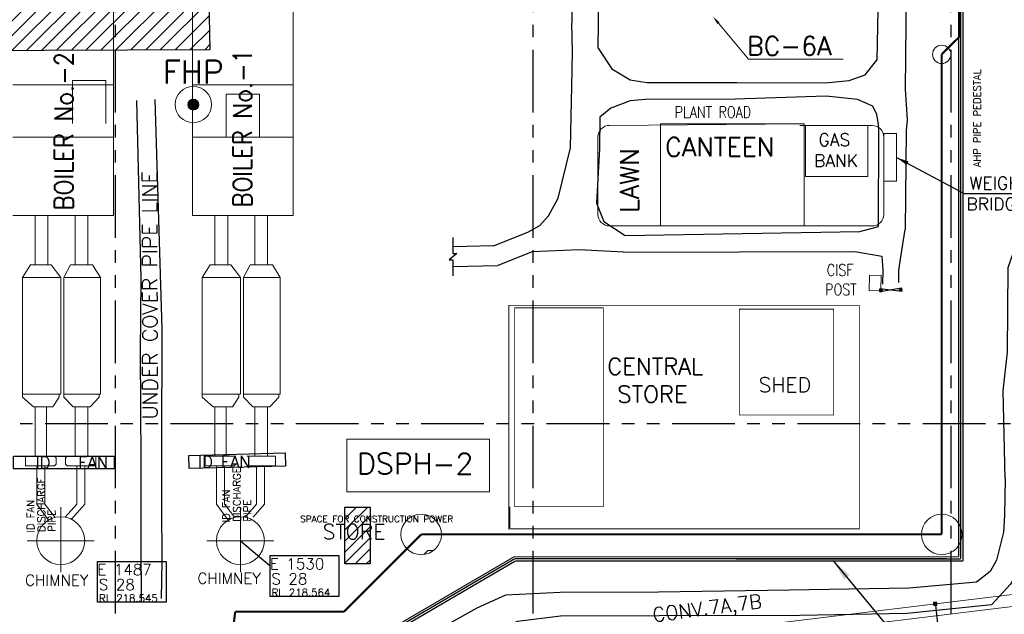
# Model space of a CAD drawing. Header units: inches. Extents: x -4968858 to -265257, y -220693 to 1871410.
# Tile 89 of 256: x -1829265 to -1593649, y 899215 to 1041607. Entities that reach past the tile are written whole.
import ezdxf

# ---------------------------------------------------------------- set-up
doc = ezdxf.new("R2010")
doc.units = ezdxf.units.IN
doc.header["$MEASUREMENT"] = 0
for name, pattern in [('CENTER', [2, 1.25, -0.25, 0.25, -0.25]), ('CONTINOUS', [0]), ('PHANTOM', [2.5, 1.25, -0.25, 0.25, -0.25, 0.25, -0.25])]:
    doc.linetypes.add(name, pattern=pattern)
doc.layers.add('01_RECOVERY WATER', color=15, linetype='Continuous', lineweight=13)
doc.layers.add('CEN', color=120, linetype='CENTER', lineweight=13)
for name, color, linetype in [('1', 1, 'Continuous'), ('12.BASLPIPE', 96, 'Continuous'), ('building', 7, 'Continuous'), ('ELE', 7, 'Continuous'), ('Existing Units', 253, 'Continuous'), ('Features', 8, 'Continuous'), ('garden', 84, 'Continuous'), ('GATE', 252, 'Continuous'), ('grid-20m', 53, 'Continuous'), ('PHASE-II', 7, 'Continuous'), ('text', 7, 'Continuous'), ('UNDER GROUND DRN', 7, 'Continuous')]:
    doc.layers.add(name, color=color, linetype=linetype)
doc.styles.add('ROMAND', font='romans.shx', dxfattribs={"height": 250})
doc.styles.add('ROMANS', font='romans.shx', dxfattribs={"width": 0.8})
doc.styles.add('ROMANT', font='ROMANT.SHX')
doc.styles.add('RS', font='romans.shx')
doc.styles.get("Standard").update_dxf_attribs({"font": 'romans.shx', "height": 1000})
doc.dimstyles.get("Standard").update_dxf_attribs({"dimtxt": 0.18, "dimasz": 0.18, "dimexe": 0.18, "dimexo": 0.0625, "dimgap": 0.09, "dimtad": 0, "dimtih": 1, "dimtoh": 1, "dimdec": 4, "dimzin": 0, "dimdsep": 46, "dimtxsty": 'Standard', "dimcen": 0.09, "dimadec": 0, "dimazin": 0, "dimtfac": 1, "dimtdec": 4, "dimtofl": 0, "dimtmove": 0, "dimatfit": 3, "dimfxl": 0, "dimtolj": 1, "dimtzin": 0, "dimarcsym": 0})

# ---------------------------------------------------------------- blocks, each defined once
blk = doc.blocks.new('PP')
at = {"layer": '1', "color": 150, "lineweight": 15, "const_width": 0.5}
for points in [[(1702.27009, 92.90009), (1702.27009, 101.90009)], [(1697.82009, 88.45009), (1702.27009, 92.90009)], [(1697.82009, -26.49991), (1697.82009, 88.45009)], [(1554.75009, -44.99991), (1573.25009, -26.49991)], [(1573.25009, -26.49991), (1697.82009, -26.49991)], [(1526.35009, -64.61991), (1528.75009, -44.99991)], [(1528.75009, -44.99991), (1554.75009, -44.99991)]]:
    blk.add_lwpolyline(points, dxfattribs=at)
at = {"layer": '1', "color": 7, "lineweight": 15}
for centre, radius in [((1697.82009, 88.45009), 2.18488), ((1573.25009, -26.49991), 4.84958), ((1697.82009, -26.49991), 4.84958)]:
    blk.add_circle(centre, radius, dxfattribs=at)
blk = doc.blocks.new('cgate')
at = {"layer": 'GATE'}
for points in [[(0.3, 0.3), (0.3, -0.3), (-0.3, -0.3), (-0.3, 0.3)], [(4.9, -0.3), (4.9, 0.3), (4.3, 0.3), (4.3, -0.3)]]:
    blk.add_hatch(color=256, dxfattribs=at).paths.add_polyline_path(points)
for p, q in [((-0.3, 0.3), (-0.3, -0.3)), ((0.3, 0.3), (-0.3, 0.3)), ((0.3, 0.3), (4.3, -0.3)), ((4.3, 0.3), (0.3, -0.3)), ((0.3, 0.3), (0.3, -0.3)), ((4.3, -0.3), (4.3, 0.3)), ((4.9, 0.3), (4.3, 0.3)), ((4.9, -0.3), (4.9, 0.3)), ((-0.3, -0.3), (0.3, -0.3)), ((4.3, -0.3), (4.9, -0.3))]:
    blk.add_line(p, q, dxfattribs=at)
blk = doc.blocks.new('AHP BLOCK')
at = {"layer": '01_RECOVERY WATER', "const_width": 0.273}
for points, elevation in [([(299.55, 229.29), (299.55, 15.24)], 220.13), ([(299.55, 15.24), (193.14, 15.24)], 219.9)]:
    blk.add_lwpolyline(points, dxfattribs=dict(at, elevation=elevation))
blk.add_lwpolyline([(193.14, 15.24), (131.02, -21.12)], dxfattribs=at)
at = {"layer": '12.BASLPIPE', "const_width": 0.324}
for points, elevation in [([(300.05, 228.79), (300.04, 14.76)], 220.13), ([(300.58, 228.26), (300.58, 14.21)], 220.13), ([(300.04, 14.75), (193.27, 14.76)], 219.9), ([(300.58, 14.21), (193.42, 14.21)], 219.9)]:
    blk.add_lwpolyline(points, dxfattribs=dict(at, elevation=elevation))
for points in [[(193.27, 14.76), (131.17, -21.58)], [(193.42, 14.21), (131.36, -22.1)]]:
    blk.add_lwpolyline(points, dxfattribs=at)
at = {"color": 3, "linetype": 'CONTINOUS', "lineweight": 15, "style": 'ROMANT'}
blk.add_text('AHP PIPE PEDESTAL', height=1.75, rotation=90, dxfattribs=at).set_placement((304.83, 108.52))
blk = doc.blocks.new('A$C73256F0B')
at = {"ltscale": 250}
for p, q in [((-5503, 3126, -9462097017360), (-6376, 3126, -9462097017360)), ((-5940, 3562, -9462097017360), (-5940, -3020, -9462097017360)), ((-5940, 2690, -9462097017360), (-5940, 3562, -9462097017360)), ((-5940, -2148, -9462097017360), (-5940, -3020, -9462097017360)), ((-5503, -2584, -9462097017360), (-6376, -2584, -9462097017360))]:
    blk.add_line(p, q, dxfattribs=at)
for points in [[(-6297, 2769), (-5582, 2769), (-5582, 3483), (-6297, 3483)], [(-5655, 3411), (-6224, 3411), (-6224, 2841), (-5655, 2841)], [(-6297, -2226), (-5582, -2226), (-5582, -2941), (-6297, -2941)], [(-5655, -2868), (-6224, -2868), (-6224, -2299), (-5655, -2299)]]:
    blk.add_lwpolyline(points, close=True, dxfattribs=at)
blk = doc.blocks.new('CHP BLOCK')
at = {"color": 3, "lineweight": 15}
blk.add_line((61.25, -25.93, -428826589563.78), (483.5, 25.2, -428826589563.78), dxfattribs=at)
at = {"layer": 'CEN', "color": 1, "lineweight": 15, "ltscale": 3000}
blk.add_line((491.5, 23.3), (50.78, -30.08, -0.3), dxfattribs=at)
at = {"ltscale": 250, "xscale": 0.001, "yscale": 0.001, "zscale": 0.001, "rotation": 6.905167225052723}
blk.add_blockref('A$C73256F0B', (300.92, -0.06, -419364492546.38), dxfattribs=at)
at = {"layer": 'PHASE-II', "color": 3, "lineweight": 15, "style": 'ROMANS', "text_generation_flag": 6}
blk.add_text('CONV.7A,7B', height=3.369, rotation=187.3683, dxfattribs=at).set_placement((227.23, -2.01, -0.3))
blk = doc.blocks.new('A$C412216A9')
at = {"layer": 'Existing Units'}
blk.add_lwpolyline([(280835, 144597), (280835, 140766), (281755, 140766), (279916, 139233), (280835, 139233), (280835, 135402)], dxfattribs=at)
for points in [[(305979, 265519, 0), (308194, 260837, 0), (308794, 249802, 0), (308948, 241966, 0), (309323, 195900, 0)], [(315637, 189930, 0), (315688, 196099, 0), (315709, 242134, 0), (321097, 246448, 0), (325452, 247948, 0), (343276, 247999, 0), (359070, 248287, 0), (373822, 248151, 0), (377630, 247863, 0), (380246, 245747, 0), (382091, 242079, 0), (382357, 236274, 0), (382548, 218761, 0), (382625, 203179, 0), (382277, 187092, 0)], [(388596, 246976, 0), (388807, 242841, 0), (389230, 236291, 0), (389421, 218778, 0), (389331, 203571, 0), (389053, 180103, 0), (389567, 172743, 0), (389319, 170254, 0), (389046, 146502, 0)], [(309454, 189074, 0), (309323, 195900, 0)], [(309454, 189074, 0), (309323, 195900, 0)], [(290590, 142599, 0), (298805, 145878, 0), (301626, 147451, 0), (303747, 149772, 0), (306022, 153993, 0), (309001, 166070, 0), (309104, 173586, 0), (309266, 180745, 0), (309454, 189074, 0)], [(290590, 142599, 0), (298805, 145878, 0), (301626, 147451, 0), (303747, 149772, 0), (306022, 153993, 0), (309001, 166070, 0), (309104, 173586, 0), (309266, 180745, 0), (309454, 189074, 0)], [(315637, 189930, 0), (318907, 185000, 0), (323288, 182374, 0), (327265, 181683, 0), (348802, 181725, 0), (369901, 181654, 0), (375664, 182177, 0), (379522, 183536, 0), (382277, 187092, 0)], [(315637, 189930, 0), (318907, 185000, 0), (323288, 182374, 0), (327265, 181683, 0), (348802, 181725, 0), (369901, 181654, 0), (375664, 182177, 0), (379522, 183536, 0), (382277, 187092, 0)], [(382614, 172194, 0), (382293, 174022, 0), (381332, 176030, 0), (377689, 177683, 0), (370129, 178470, 0), (348412, 177701, 0), (326875, 177659, 0), (323237, 177312, 0), (318656, 175572, 0), (316004, 173427, 0), (315901, 165911, 0), (315203, 152793, 0), (316986, 148416, 0), (322074, 145047, 0)], [(382726, 147229, 0), (382805, 170212, 0), (382614, 172194, 0)], [(322074, 145047, 0), (378229, 146006, 0), (382726, 147229, 0)], [(387529, 133805, 0), (387520, 136707, 0), (388000, 140007, 0), (389047, 146499, 0)], [(412963, 86875, 0), (412559, 107926, 0), (413559, 117136, 0), (413740, 137418, 0), (415572, 142717, 0), (418595, 145581, 0), (421848, 146463, 0), (450407, 146476, 0), (450407, 146476, 0)], [(290590, 142599, 0), (280835, 142372, 0)], [(321685, 141119, 0), (311019, 141669, 0), (299796, 141200, 0), (291581, 137921, 0)], [(321685, 141119, 0), (376996, 141232, 0)], [(376996, 141232, 0), (383447, 140140, 0), (383701, 136764, 0), (383621, 133419, 0)], [(280835, 137668, 0), (291581, 137921, 0)], [(412963, 86875, 219577), (412855, 78088, 219164), (412565, 74006, 218984), (410885, 67307, 218692), (409423, 64627, 218629), (406136, 62062, 218577), (390060, 60609, 218567), (361271, 60137, 218656), (330068, 59639, 218549), (306472, 59562, 218512), (293440, 58932, 218536), (286596, 55843, 218456), (279186, 51685, 218454), (265010, 43403, 218436), (249880, 34486, 218372), (243713, 31612, 218429), (231339, 27103, 218659), (225099, 26603, 218601), (191180, 26429, 218512), (177083, 26254, 218484), (172716, 26219, 218498)], [(416732, 66448, 0), (415943, 64421, 0), (414262, 61568, 0), (409711, 56629, 0), (389546, 54596, 0), (363749, 54095, 0), (330178, 53971, 0), (306582, 53894, 0), (296289, 52638, 0), (293393, 51477, 0), (289164, 50205, 0), (282156, 46066, 0), (280399, 45167, 0), (267980, 37784, 0), (252463, 28755, 0), (245146, 25420, 0), (232734, 21340, 0), (227874, 20685, 0), (227874, 20685, 0)]]:
    blk.add_polyline3d(points, dxfattribs=at)

msp = doc.modelspace()

# ---------------------------------------------------------------- hatches: boundary and pattern name
at = {"layer": 'building', "ltscale": 0.15}
h = msp.add_hatch(dxfattribs=at)
h.set_pattern_fill('ANSI31', color=8, scale=20000, style=0)
h.set_pattern_definition([(45, (-3306442, 944843.6), (-1767.767, 1767.767), [])])
h.paths.add_polyline_path([(-1792091.1, 1099544.6), (-1807091.1, 1099495.6), (-1807091.1, 1082676.4), (-1843120.1, 1082393.6), (-1843267.1, 1034225.6), (-1783714.1, 1034487.5), (-1783934.4, 1046273.2), (-1704368.1, 1047760.6), (-1702970.1, 1081220.6), (-1790982.1, 1081220.6)])
h.paths.add_polyline_path([(-1804856.1, 1063476.8), (-1734260.9, 1063476.8), (-1734260.9, 1070976.8), (-1804856.1, 1070976.8)], flags=24)
h.paths.add_polyline_path([(-1818425.1, 1054741), (-1818425.1, 1064944.8), (-1841351.9, 1064944.8), (-1841351.9, 1054741)], flags=16)
at = {"layer": 'Existing Units', "lineweight": 15, "ltscale": 0.15}
msp.add_hatch(color=8, dxfattribs=at).paths.add_polyline_path([(-1789025.2, 1021283.6, 1), (-1786407.2, 1021283.6, 1)])
at = {"layer": 'Features', "ltscale": 0.15}
h = msp.add_hatch(dxfattribs=at)
h.set_pattern_fill('ANSI31', color=8, scale=15000, style=0)
h.set_pattern_definition([(45, (-3306442.1, 944843.6), (-1325.8252, 1325.8252), [])])
h.paths.add_polyline_path([(-1745431.9, 924907.6), (-1751495.1, 924907.6), (-1751495.1, 911283.8), (-1745431.9, 911283.8)])
h.paths.add_polyline_path([(-1757133.3, 916329.6), (-1739562.4, 916264.8), (-1739542.7, 921612.5), (-1757113.6, 921677.2)], flags=9)

# ---------------------------------------------------------------- linework, layer by layer
at = {"color": 8, "ltscale": 0.15}
msp.add_line((-1776442.1, 916843.6), (-1769347.6, 910814.1), dxfattribs=at)
at = {"color": 3, "lineweight": 15}
msp.add_lwpolyline([(-1750945.1, 941122.3), (-1716855.6, 941122.3), (-1716855.6, 928513), (-1750945.1, 928513)], close=True, dxfattribs=at)
at = {"color": 8, "ltscale": 0.15, "const_width": 0.1}
msp.add_lwpolyline([(-1819442.1, 916843.6), (-1810638.3, 911886.7)], dxfattribs=at)
at = {"color": 8, "ltscale": 0.15}
for points in [[(-1810638.3, 911886.7), (-1794191.1, 911886.7), (-1794191.1, 902091.9), (-1810638.3, 902091.9)], [(-1769347.6, 913262.8), (-1752900.3, 913262.8), (-1752900.3, 903468), (-1769347.6, 903468)]]:
    msp.add_lwpolyline(points, close=True, dxfattribs=at)
at = {"layer": 'building', "color": 8, "ltscale": 0.15}
msp.add_lwpolyline([(-1792091.1, 1099544.6), (-1807091.1, 1099495.6), (-1807091.1, 1082676.4), (-1843120.1, 1082393.6), (-1843267.1, 1034225.6), (-1783714.1, 1034487.5), (-1783934.4, 1046273.2), (-1704368.1, 1047760.6), (-1702970.1, 1081220.6), (-1790982.1, 1081220.6), (-1792091.1, 1099544.6)], dxfattribs=at)
at = {"layer": 'building', "color": 8, "lineweight": 90, "ltscale": 0.15, "const_width": 200}
for points in [[(-1712207.1, 919675.6), (-1628330.1, 919675.6), (-1628330.1, 973222.6), (-1712207.1, 973222.6)], [(-1710801.2, 972622.6), (-1689613.3, 972622.6), (-1689613.3, 925008.4), (-1710801.2, 925008.4)], [(-1657070.6, 972295.3), (-1634482, 972295.3), (-1634482, 946950.1), (-1657070.6, 946950.1)]]:
    msp.add_lwpolyline(points, close=True, dxfattribs=at)
at = {"layer": 'building', "color": 8, "ltscale": 0.15}
for points in [[(-1788777.7, 937267.7), (-1765732.4, 937883), (-1765648, 934721.9), (-1788693.3, 934106.6)], [(-1751495.1, 924907.6), (-1745431.9, 924907.6), (-1745431.9, 911283.8), (-1751495.1, 911283.8)]]:
    msp.add_lwpolyline(points, close=True, dxfattribs=at)
at = {"layer": 'ELE', "color": 7, "lineweight": 15}
for q in [(-1732458.3, 913632.6), (-1730379.6, 914493.7)]:
    msp.add_line((-1731597.3, 914493.7), q, dxfattribs=at)
at = {"layer": 'Existing Units', "color": 8, "lineweight": 15, "ltscale": 0.15}
for p, q in [((-1806842.1, 994734.8), (-1806842.1, 1047425.8)), ((-1787896.6, 994734.8), (-1787896.6, 1047425.8)), ((-1763842.3, 994734.8), (-1763842.3, 1047425.8)), ((-1830896.4, 1026043.7), (-1806842.1, 1026043.7)), ((-1816638.2, 1016728.4), (-1816638.2, 1027037.7)), ((-1816638.2, 1027037.7), (-1808620.2, 1027037.7)), ((-1808620.2, 1027037.7), (-1808620.2, 1016728.4)), ((-1787896.8, 1026043.7), (-1763842.3, 1026043.7)), ((-1779878.4, 1013443.7), (-1779878.4, 1023753)), ((-1779878.4, 1023753), (-1771860.4, 1023753)), ((-1771860.4, 1023753), (-1771860.4, 1013443.7)), ((-1688133.2, 1016301.8), (-1641573.9, 1016643.9)), ((-1625265.9, 1016262), (-1642546.4, 1016262)), ((-1830896.3, 1013443.7), (-1806842.1, 1013443.7)), ((-1787896.6, 1013443.7), (-1763842.3, 1013443.7)), ((-1690895.5, 994990.1), (-1690895.5, 1013519.1)), ((-1622483.1, 1014352.9), (-1622483.1, 994990.1)), ((-1830896.4, 994734.8), (-1806842.1, 994734.8)), ((-1825551.2, 982898.3), (-1825551.2, 994734.8)), ((-1822496.7, 982898.3), (-1822496.7, 994734.8)), ((-1816005.6, 982898.3), (-1816005.6, 994734.8)), ((-1812951.2, 982898.3), (-1812951.2, 994734.8)), ((-1787896.6, 994734.8), (-1763842.3, 994734.8)), ((-1782551.3, 982898.3), (-1782551.3, 994734.8)), ((-1779496.9, 982898.3), (-1779496.9, 994734.8)), ((-1773005.8, 982898.3), (-1773005.8, 994734.8)), ((-1769951.3, 982898.3), (-1769951.3, 994734.8)), ((-1625265.9, 992207.4), (-1688112.7, 992207.4)), ((-1826696.5, 982898.3), (-1828605.6, 979843.8)), ((-1826696.5, 982898.3), (-1821732.9, 982898.3)), ((-1821732.9, 982898.3), (-1819442, 979843.8)), ((-1817127.9, 982895.3), (-1818678.5, 979843.8)), ((-1817127.9, 982895.3), (-1811805.8, 982898.3)), ((-1809896.7, 979843.8), (-1811805.8, 982898.3)), ((-1783696.7, 982898.3), (-1785605.8, 979843.8)), ((-1783696.7, 982898.3), (-1778733.1, 982898.3)), ((-1778733.1, 982898.3), (-1776442.1, 979843.8)), ((-1774128, 982895.3), (-1775678.7, 979843.8)), ((-1774128, 982895.3), (-1768806, 982898.3)), ((-1766896.9, 979843.8), (-1768806, 982898.3)), ((-1828605.6, 979843.8), (-1819442, 979843.8)), ((-1828605.6, 979843.8), (-1828605.6, 951208.3)), ((-1819442, 979843.8), (-1819442, 951969.9)), ((-1818678.5, 979843.8), (-1818678.5, 951207.2)), ((-1818678.5, 979843.8), (-1809896.7, 979843.8)), ((-1809896.7, 979843.8), (-1809896.7, 951969.9)), ((-1785605.8, 979843.8), (-1776442.1, 979843.8)), ((-1785605.8, 979843.8), (-1785605.8, 951208.3)), ((-1776442.1, 979843.8), (-1776442.1, 951969.9)), ((-1775678.7, 979843.8), (-1775678.7, 951207.2)), ((-1775678.7, 979843.8), (-1766896.9, 979843.8)), ((-1766896.9, 951969.9), (-1766896.9, 979843.8)), ((-1828605.6, 951971), (-1819442, 951969.9)), ((-1818678.5, 951969.9), (-1809896.7, 951969.9)), ((-1785605.8, 951971), (-1776442.1, 951969.9)), ((-1775678.7, 951969.9), (-1766896.9, 951969.9)), ((-1828605.6, 951208.3), (-1825932.7, 948917.7)), ((-1819823.8, 951207.3), (-1821351.4, 948916.6)), ((-1818678.5, 951207.2), (-1816473.9, 948916.5)), ((-1812423.7, 948916.5), (-1810278.3, 951207.2)), ((-1785605.8, 951208.3), (-1782932.9, 948917.7)), ((-1776824, 951207.3), (-1778351.6, 948916.6)), ((-1775678.7, 951207.2), (-1773474.1, 948916.5)), ((-1769423.9, 948916.5), (-1767278.5, 951207.2)), ((-1825932.7, 948917.7), (-1821351.4, 948916.6)), ((-1825551.2, 937082.8), (-1825551.2, 948916.5)), ((-1822878.6, 937082.8), (-1822878.6, 948916.5)), ((-1816473.9, 948916.5), (-1812423.7, 948916.5)), ((-1816005.6, 937082.8), (-1816005.6, 948916.5)), ((-1812951.2, 937082.8), (-1812951.2, 948916.5)), ((-1782932.9, 948917.7), (-1778351.6, 948916.6)), ((-1782551.3, 937082.8), (-1782551.3, 948916.5)), ((-1779878.8, 937082.8), (-1779878.8, 948916.5)), ((-1773474.1, 948916.5), (-1769423.9, 948916.5)), ((-1773005.8, 937082.8), (-1773005.8, 948916.5)), ((-1769951.3, 937082.8), (-1769951.3, 948916.5)), ((-1820969.5, 937080), (-1820556.3, 936669.6)), ((-1817883.4, 937080), (-1818296.6, 936669.6)), ((-1777969.7, 937080), (-1777556.4, 936669.6)), ((-1825138.5, 934789), (-1825138.5, 925579.6)), ((-1823229.4, 934789), (-1823229.4, 925579.6)), ((-1820969.5, 934789), (-1820556.3, 935203.1)), ((-1817883.4, 934789), (-1818296.6, 935203.1)), ((-1815624.1, 934789), (-1815624.1, 925579.6)), ((-1813715, 934789), (-1813715, 925579.6)), ((-1782138.7, 934789), (-1782138.7, 925579.6)), ((-1780229.6, 934789), (-1780229.6, 925579.6)), ((-1777969.7, 934789), (-1777556.4, 935203.1)), ((-1772624.2, 934789), (-1772624.2, 925579.6)), ((-1770715.1, 934789), (-1770715.1, 925579.6)), ((-1825138.5, 925579.6), (-1822393.7, 921766.5)), ((-1823229.4, 925579.6), (-1820781.1, 922412.2)), ((-1819442.1, 924861.9), (-1819442.1, 909316.8)), ((-1815624.1, 925579.6), (-1818343, 922464.4)), ((-1813715, 925579.6), (-1816872.4, 921962)), ((-1782138.7, 925579.6), (-1779393.8, 921766.5)), ((-1780229.6, 925579.6), (-1777789.7, 922423.2)), ((-1776442.1, 924861.9), (-1776442.1, 909316.8)), ((-1772624.2, 925579.6), (-1775333.5, 922475.5)), ((-1770715.1, 925579.6), (-1773424.4, 922475.5)), ((-1827460.4, 916843.6), (-1811424.1, 916843.6)), ((-1784460.4, 916843.6), (-1768424.1, 916843.6))]:
    msp.add_line(p, q, dxfattribs=at)
for points in [[(-1662060.6, 1040775.6), (-1654833.3, 1032127.2), (-1632198.7, 1032127.2)], [(-1641573.9, 992207.4), (-1641573.9, 1016643.9), (-1675937.5, 1016643.9), (-1675937.5, 992207.4)], [(-1641192, 1016262), (-1641192, 1004043.9), (-1626301, 1004043.9), (-1626301, 1016262)], [(-1622483.1, 1002898.2), (-1619428.3, 1002898.2), (-1619428.3, 1014352.9), (-1622483.1, 1014352.9)], [(-1820972.3, 937082.8), (-1827842.2, 937082.8), (-1827842.2, 934789), (-1820969.5, 934789)], [(-1820556.3, 935203.1), (-1820556.3, 936669.6)], [(-1818296.6, 935203.1), (-1818296.6, 936669.6)], [(-1817880.6, 937082.8), (-1811010.7, 937082.8), (-1811010.7, 934789), (-1817883.4, 934789)], [(-1777972.4, 937082.8), (-1784842.3, 937082.8), (-1784842.3, 934789), (-1777969.7, 934789)], [(-1774880.8, 937082.8), (-1768010.9, 937082.8), (-1768010.9, 934789), (-1774883.5, 934789)]]:
    msp.add_lwpolyline(points, dxfattribs=at)
for points in [[(-1816005.6, 982898.3, 0), (-1816769.4, 982898.3, 0)], [(-1773005.8, 982898.3, 0), (-1773769.6, 982898.3, 0)], [(-1625975.3, 976696.3, 48.5), (-1625896.1, 980344.6, 186), (-1623105.1, 980440.6, 185), (-1623184.1, 976802.6, -89), (-1625975.3, 976696.3, 48.5)], [(-1819823.8, 951971, 0), (-1819823.8, 951207.3, 0)], [(-1810278.3, 951971, 0), (-1810278.3, 951207.2, 0)], [(-1776824, 951971, 0), (-1776824, 951207.3, 0)], [(-1767278.5, 951971, 0), (-1767278.5, 951207.2, 0)]]:
    msp.add_polyline3d(points, dxfattribs=at)
for centre, radius in [((-1787716.2, 1021283.6), 4343.5), ((-1787716.2, 1021283.6), 1309), ((-1819442.3, 916843.6), 5727.3), ((-1776442.3, 916843.6), 5727.3)]:
    msp.add_circle(centre, radius, dxfattribs=at)
for centre, start, end in [((-1688112.7, 1013519.1), 90.420997, 180), ((-1625265.9, 1013479.3), 0, 90), ((-1688112.7, 994990.1), 180, 270), ((-1625265.9, 994990.1), 270, 0)]:
    msp.add_arc(centre, 2782.7, start, end, dxfattribs=at)
msp.add_solid([(-1662316.4, 1040561.9), (-1663343.1, 1042310.3), (-1661804.8, 1040989.4)], dxfattribs=at)
at = {"layer": 'Features', "color": 8, "ltscale": 0.15}
msp.add_lwpolyline([(-1830758.1, 937101.6), (-1806650.1, 937101.6), (-1806650.1, 934041.6), (-1830758.1, 934041.6)], close=True, dxfattribs=at)
at = {"layer": 'garden', "color": 8, "ltscale": 0.15}
msp.add_line((-1711993.2, 919916.7), (-1711993.2, 924916.7), dxfattribs=at)
at = {"layer": 'garden', "color": 8, "lineweight": 70, "ltscale": 0.15, "const_width": 0.1}
msp.add_lwpolyline([(-1657070.6, 960466.2), (-1634482, 960466.2)], dxfattribs=at)
at = {"layer": 'grid-20m', "linetype": 'PHANTOM', "ltscale": 12000}
for p, q in [((-1806442.1, 1754389.9), (-1806442.1, 635870.7)), ((-1706442.1, 1754389.9), (-1706442.1, 635870.7)), ((-1606442.1, 1754389.9), (-1606442.1, 635870.7))]:
    msp.add_line(p, q, dxfattribs=at)
at = {"layer": 'grid-20m', "color": 1, "linetype": 'PHANTOM', "ltscale": 12000}
msp.add_line((-488163.4, 944843.6), (-2426613.7, 944843.6), dxfattribs=at)
at = {"layer": 'UNDER GROUND DRN', "color": 8, "ltscale": 0.15}
for points in [[(-1800090.1, 902391.6), (-1800161.1, 916557.6), (-1800191.1, 935674.6), (-1800325.1, 961802.6), (-1800173.1, 979645.6), (-1801233.6, 1022256.7)], [(-1796900, 1022479.3), (-1795225.1, 967544.6), (-1795360.1, 939232.6), (-1795318.1, 925616.6), (-1795256.1, 911847.6), (-1795378.1, 902967.6)]]:
    msp.add_lwpolyline(points, dxfattribs=at)

# ---------------------------------------------------------------- block references
at = {"color": 1, "linetype": 'CONTINOUS', "lineweight": 15, "xscale": 1000, "yscale": 1000, "zscale": 1000}
for name, p in [('AHP BLOCK', (-1904106.5, 897749.5)), ('PP', (-3306442.1, 944843.6)), ('CHP BLOCK', (-1904826.7, 899380.6))]:
    msp.add_blockref(name, p, dxfattribs=at)
at = {"linetype": 'CONTINOUS', "lineweight": 15}
msp.add_blockref('A$C412216A9', (-2006442.1, 844843.6), dxfattribs=at)
at = {"layer": 'GATE', "xscale": 1029.906326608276, "yscale": 1029.906326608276, "zscale": 1029.906326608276, "rotation": 1.886993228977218}
msp.add_blockref('cgate', (-1623183.1, 976803.6, -89), dxfattribs=at)

# ---------------------------------------------------------------- texts
at = {"color": 3, "lineweight": 15, "insert": (-1748537.3, 937783.7), "char_height": 5000, "width": 31681.635, "attachment_point": 1}
msp.add_mtext('DSPH-2', dxfattribs=at)
at = {"layer": 'Existing Units', "color": 8, "lineweight": 15, "ltscale": 0.15, "style": 'ROMAND'}
for s, height, p in [('BC-6A', 4452.4, (-1655236.1, 1033090.8)), ('FHP', 5565.49, (-1794977.7, 1026301)), ('CANTEEN', 4452.4, (-1674822.4, 1008901.8))]:
    msp.add_text(s, height=height, dxfattribs=at).set_placement(p)
at = {"layer": 'Existing Units', "color": 8, "lineweight": 15, "ltscale": 0.15, "style": 'ROMAND', "width": 0.9}
for s, p in [('BOILER No.-1', (-1773726.3, 996637.1)), ('BOILER No.-2', (-1816454.6, 995945.2))]:
    msp.add_text(s, height=4452.395, rotation=90, dxfattribs=at).set_placement(p)
at = {"layer": 'Existing Units', "color": 8, "lineweight": 15, "ltscale": 0.15, "style": 'ROMAND', "width": 0.8}
msp.add_text('PLANT ROAD', height=2782.75, dxfattribs=at).set_placement((-1672537.5, 1018065.9, 524661))
at = {"layer": 'Existing Units', "color": 8, "lineweight": 15, "ltscale": 0.15, "style": 'ROMAND'}
msp.add_text('LAWN', height=4452.4, rotation=90, dxfattribs=at).set_placement((-1681124.1, 995409.2))
at = {"layer": 'Existing Units', "color": 8, "linetype": 'CONTINOUS', "lineweight": 15, "attachment_point": 1, "style": 'ROMAND'}
for s, insert, char_height, width in [('{\\W0.523809; }GAS \\PBANK', (-1639184.6, 1014353.6), 3000, 10714.286), ('{\\W0.628276; }WEIGH \\P{\\W0.223514; }BRIDGE', (-1603270.8, 1003966.3), 3000, 16341.09), ('{\\W1.0732; \\W0.8;CISF \\P{\\W0.863629; }POST}', (-1638174.3, 983028.8, -218849), 2782.747, 12651.219)]:
    msp.add_mtext(s, dxfattribs=dict(at, insert=insert, char_height=char_height, width=width))
at = {"layer": 'Existing Units', "color": 1, "linetype": 'CONTINOUS', "lineweight": 15, "insert": (-1762138.9, 922832.8), "char_height": 1558.338, "width": 41333.069, "attachment_point": 1, "style": 'ROMAND'}
msp.add_mtext('SPACE FOR CONSTRUCTION POWER', dxfattribs=at)
at = {"layer": 'text', "color": 8, "ltscale": 0.15, "style": 'RS'}
for s, height, rotation, p in [('UNDER COVER PIPE LINE', 3565.125, 90.070992, (-1796291.3, 945914.1)), ('DISCHARGE ', 1782.56, 90.377153, (-1776360.8, 921386.5, 226162)), ('DISCHARGE ', 1782.56, 90.377153, (-1823170.2, 918936.6, 226162)), ('ID FAN', 1782.56, 90.377153, (-1778943.5, 921232.2, 226162)), ('ID FAN', 1782.56, 90.377153, (-1825752.8, 918782.3, 226162)), ('PIPE', 1782.56, 90.377153, (-1773895.4, 921417.1, 226162)), ('PIPE', 1782.56, 90.377153, (-1820704.8, 918967.2, 226162))]:
    msp.add_text(s, height=height, rotation=rotation, dxfattribs=at).set_placement(p)
for s, height, p in [('SHED', 3565.12, (-1652450.7, 952374.8)), ('ID   FAN', 2852.1, (-1825481.7, 934155.4)), ('ID FAN', 2852.1, (-1786619.2, 934305.1)), ('STORE', 3565.12, (-1756748, 917219.4)), ('E 1530', 2640.83, (-1769397.7, 909981)), ('E 1487', 2640.83, (-1810688.4, 908604.9)), ('CHIMNEY', 2640.83, (-1827977.4, 906050.4)), ('S 28', 2640.83, (-1810330.1, 905009.8)), ('CHIMNEY', 2640.83, (-1786722.7, 906517)), ('S 28', 2640.83, (-1769039.4, 906385.9)), ('RL 218.564', 1782.56, (-1768985, 903539.6)), ('RL 218.545', 1782.56, (-1810275.7, 902163.5))]:
    msp.add_text(s, height=height, dxfattribs=at).set_placement(p)
at = {"layer": 'text', "color": 8, "linetype": 'CONTINOUS', "lineweight": 15, "insert": (-1696359.8, 960589.9), "char_height": 4000, "width": 47238.095, "attachment_point": 1, "style": 'RS'}
msp.add_mtext('{\\W2.80952; }CENTRAL \\P{\\W3.69047; }STORE', dxfattribs=at)

# ---------------------------------------------------------------- leaders
at = {"color": 1}
msp.add_leader([(-1634519.1, 911963.9), (-1619626.1, 893887.8)], dimstyle='Standard', override={"dimtxt": 3000, "dimasz": 5000, "dimgap": 1000, "dimtih": 0, "dimtoh": 0, "dimdec": 0, "dimtxsty": 'ROMANS', "dimclrd": 4, "dimclre": 4, "dimclrt": 2, "dimtdec": 0, "dimfxl": 0, "dimarcsym": 1}, dxfattribs=at)
at = {"layer": 'Existing Units', "color": 8, "linetype": 'CONTINOUS', "lineweight": 15}
msp.add_leader([(-1619428.3, 1008625.6), (-1603215.8, 999987), (-1586673.5, 999987)], dimstyle='Standard', override={"dimtxt": 3000, "dimasz": 3000, "dimgap": 1000, "dimtih": 0, "dimtoh": 0, "dimdec": 0, "dimtxsty": 'ROMANS', "dimclrd": 8, "dimclre": 4, "dimclrt": 2, "dimtdec": 0, "dimfxl": 0, "dimarcsym": 1}, dxfattribs=at)

doc.saveas('drawing.dxf')
